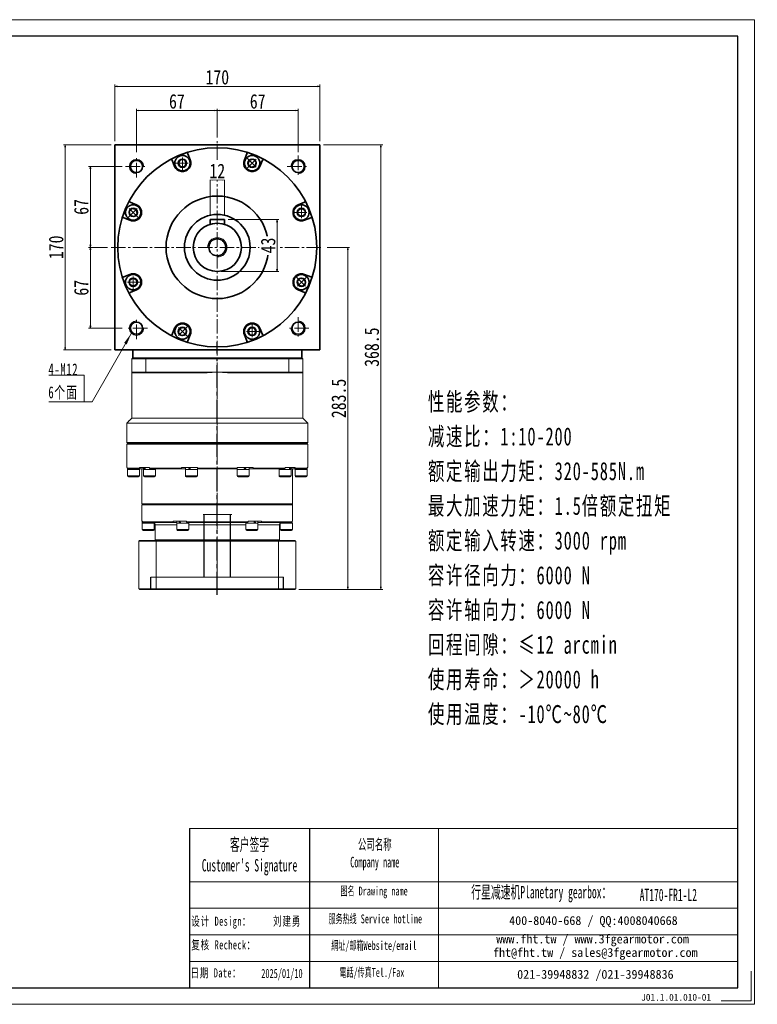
# Model space of a CAD drawing. Header units: millimetres. Extents: x 150 to 1312, y 25 to 841.
# Tile 5 of 5: x 701 to 1312, y 25 to 841. Entities that reach past the tile are written whole.
import ezdxf

# ---------------------------------------------------------------- set-up
doc = ezdxf.new("R2010")
doc.units = ezdxf.units.MM
doc.set_wipeout_variables(frame=1)
for name, pattern in [('CENTER2', [28.575, 19.05, -3.175, 3.175, -3.175]), ('DASHED', [0.75, 0.5, -0.25]), ('点画线', [18, 12, -2, 2, -2])]:
    doc.linetypes.add(name, pattern=pattern)
for name, color, linetype in [('3中心线层', 1, 'CENTER2'), ('6文字层', 3, 'Continuous'), ('7标注层', 4, 'Continuous')]:
    doc.layers.add(name, color=color, linetype=linetype)
for name, color, linetype, lineweight in [('EB0', 7, 'Continuous', 35), ('SLD-0', 7, 'Continuous', 18), ('中心线层', 1, '点画线', 18), ('图框_外框线', 7, 'Continuous', 18), ('尺寸线层', 3, 'Continuous', 18), ('粗实线层', 7, 'Continuous', 35)]:
    doc.layers.add(name, color=color, linetype=linetype, lineweight=lineweight)
doc.styles.add('SLDTEXTSTYLE4', font='SimSun.ttf', dxfattribs={"width": 0.566667})
doc.styles.get("Standard").update_dxf_attribs({"font": 'SimSun.ttf'})
doc.styles.add('宋体', font='SimSun.ttf', dxfattribs={"width": 0.8})
doc.styles.add('标准', font='SimSun.ttf', dxfattribs={"width": 0.667})
doc.styles.add('样式 1', font='SimSun.ttf')
doc.dimstyles.new('A水平标注$0', dxfattribs={"dimtxt": 3.5, "dimasz": 2, "dimexe": 1.5, "dimexo": 3, "dimgap": 1.1, "dimtad": 1, "dimtoh": 1, "dimdec": 4, "dimdsep": 46, "dimtxsty": '宋体', "dimblk": 'OPEN', "dimcen": 3, "dimclrd": 3, "dimclre": 3, "dimclrt": 6, "dimadec": 0, "dimazin": 0, "dimtm": 1e-09, "dimtfac": 1, "dimtdec": 4, "dimtix": 1, "dimtmove": 0, "dimatfit": 3, "dimldrblk": 'OPEN', "dimfxl": 0, "dimlwd": 13, "dimlwe": 13, "dimarcsym": 0})

# ---------------------------------------------------------------- blocks, each defined once
blk = doc.blocks.new('_Open')
at = {"color": 0, "linetype": 'ByBlock', "lineweight": -2}
for p, q in [((-1, 0.17), (0, 0)), ((-1, -0.17), (0, 0)), ((0, 0), (-1, 0))]:
    blk.add_line(p, q, dxfattribs=at)
blk = doc.blocks.new('*D22')
at = {"layer": 'Defpoints', "color": 0, "transparency": 16777216}
for p in [(949.64, 786.17), (779.64, 737.75), (949.64, 737.75)]:
    blk.add_point(p, dxfattribs=at)
at = {"layer": '尺寸线层', "color": 3, "lineweight": 13, "transparency": 16777216}
for p, q in [((779.64, 740.75), (779.64, 787.67)), ((781.64, 786.17), (947.64, 786.17)), ((949.64, 740.75), (949.64, 787.67))]:
    blk.add_line(p, q, dxfattribs=at)
at = {"layer": '尺寸线层', "color": 3, "lineweight": 13, "transparency": 16777216, "xscale": 2, "yscale": 2, "zscale": 2, "rotation": 180}
blk.add_blockref('_Open', (779.64, 786.17), dxfattribs=at)
at = {"layer": '尺寸线层', "color": 3, "lineweight": 13, "transparency": 16777216, "xscale": 2, "yscale": 2, "zscale": 2}
blk.add_blockref('_Open', (949.64, 786.17), dxfattribs=at)
at = {"layer": '尺寸线层', "color": 6, "transparency": 16777216, "insert": (864.64, 793.67), "char_height": 12, "attachment_point": 5, "style": '宋体'}
blk.add_mtext('170', dxfattribs=at)
blk = doc.blocks.new('*D23')
at = {"layer": 'Defpoints', "color": 0, "transparency": 16777216}
for p in [(864.64, 766.18), (864.64, 740.75), (797.64, 728.75)]:
    blk.add_point(p, dxfattribs=at)
at = {"layer": '尺寸线层', "color": 3, "lineweight": 13, "transparency": 16777216}
for p, q in [((797.64, 731.75), (797.64, 767.68)), ((864.64, 743.75), (864.64, 767.68)), ((799.64, 766.18), (862.64, 766.18))]:
    blk.add_line(p, q, dxfattribs=at)
at = {"layer": '尺寸线层', "color": 3, "lineweight": 13, "transparency": 16777216, "xscale": 2, "yscale": 2, "zscale": 2, "rotation": 180}
blk.add_blockref('_Open', (797.64, 766.18), dxfattribs=at)
at = {"layer": '尺寸线层', "color": 3, "lineweight": 13, "transparency": 16777216, "xscale": 2, "yscale": 2, "zscale": 2}
blk.add_blockref('_Open', (864.64, 766.18), dxfattribs=at)
at = {"layer": '尺寸线层', "color": 6, "transparency": 16777216, "insert": (831.14, 773.68), "char_height": 12, "attachment_point": 5, "style": '宋体'}
blk.add_mtext('67', dxfattribs=at)
blk = doc.blocks.new('*D24')
at = {"layer": 'Defpoints', "color": 0, "transparency": 16777216}
for p in [(931.64, 766.18), (864.64, 740.75), (931.64, 728.75)]:
    blk.add_point(p, dxfattribs=at)
at = {"layer": '尺寸线层', "color": 3, "lineweight": 13, "transparency": 16777216}
for p, q in [((864.64, 743.75), (864.64, 767.68)), ((931.64, 731.75), (931.64, 767.68)), ((866.64, 766.18), (929.64, 766.18))]:
    blk.add_line(p, q, dxfattribs=at)
at = {"layer": '尺寸线层', "color": 3, "lineweight": 13, "transparency": 16777216, "xscale": 2, "yscale": 2, "zscale": 2, "rotation": 180}
blk.add_blockref('_Open', (864.64, 766.18), dxfattribs=at)
at = {"layer": '尺寸线层', "color": 3, "lineweight": 13, "transparency": 16777216, "xscale": 2, "yscale": 2, "zscale": 2}
blk.add_blockref('_Open', (931.64, 766.18), dxfattribs=at)
at = {"layer": '尺寸线层', "color": 6, "transparency": 16777216, "insert": (898.14, 773.68), "char_height": 12, "attachment_point": 5, "style": '宋体'}
blk.add_mtext('67', dxfattribs=at)
blk = doc.blocks.new('*D25')
at = {"layer": 'Defpoints', "color": 0, "transparency": 16777216}
for p in [(788.64, 719.75), (759.4, 652.75), (776.64, 652.75)]:
    blk.add_point(p, dxfattribs=at)
at = {"layer": '尺寸线层', "color": 3, "lineweight": 13, "transparency": 16777216}
for p, q in [((785.64, 719.75), (757.9, 719.75)), ((759.4, 717.75), (759.4, 654.75)), ((773.64, 652.75), (757.9, 652.75))]:
    blk.add_line(p, q, dxfattribs=at)
at = {"layer": '尺寸线层', "color": 3, "lineweight": 13, "transparency": 16777216, "xscale": 2, "yscale": 2, "zscale": 2}
for p, rotation in [((759.4, 719.75), 90), ((759.4, 652.75), 270)]:
    blk.add_blockref('_Open', p, dxfattribs=dict(at, rotation=rotation))
at = {"layer": '尺寸线层', "color": 6, "transparency": 16777216, "insert": (751.9, 686.25), "char_height": 12, "attachment_point": 5, "rotation": 90, "style": '宋体'}
blk.add_mtext('67', dxfattribs=at)
blk = doc.blocks.new('*D26')
at = {"layer": 'Defpoints', "color": 0, "transparency": 16777216}
for p in [(776.64, 652.75), (759.4, 585.75), (788.64, 585.75)]:
    blk.add_point(p, dxfattribs=at)
at = {"layer": '尺寸线层', "color": 3, "lineweight": 13, "transparency": 16777216}
for p, q in [((773.64, 652.75), (757.9, 652.75)), ((759.4, 650.75), (759.4, 587.75)), ((785.64, 585.75), (757.9, 585.75))]:
    blk.add_line(p, q, dxfattribs=at)
at = {"layer": '尺寸线层', "color": 3, "lineweight": 13, "transparency": 16777216, "xscale": 2, "yscale": 2, "zscale": 2}
for p, rotation in [((759.4, 652.75), 90), ((759.4, 585.75), 270)]:
    blk.add_blockref('_Open', p, dxfattribs=dict(at, rotation=rotation))
at = {"layer": '尺寸线层', "color": 6, "transparency": 16777216, "insert": (751.9, 619.25), "char_height": 12, "attachment_point": 5, "rotation": 90, "style": '宋体'}
blk.add_mtext('67', dxfattribs=at)
blk = doc.blocks.new('*D27')
at = {"layer": 'Defpoints', "color": 0, "transparency": 16777216}
for p in [(779.64, 737.75), (738.53, 567.75), (779.64, 567.75)]:
    blk.add_point(p, dxfattribs=at)
at = {"layer": '尺寸线层', "color": 3, "lineweight": 13, "transparency": 16777216}
for p, q in [((776.64, 737.75), (737.03, 737.75)), ((738.53, 735.75), (738.53, 569.75)), ((776.64, 567.75), (737.03, 567.75))]:
    blk.add_line(p, q, dxfattribs=at)
at = {"layer": '尺寸线层', "color": 3, "lineweight": 13, "transparency": 16777216, "xscale": 2, "yscale": 2, "zscale": 2}
for p, rotation in [((738.53, 737.75), 90), ((738.53, 567.75), 270)]:
    blk.add_blockref('_Open', p, dxfattribs=dict(at, rotation=rotation))
at = {"layer": '尺寸线层', "color": 6, "transparency": 16777216, "insert": (731.03, 652.75), "char_height": 12, "attachment_point": 5, "rotation": 90, "style": '宋体'}
blk.add_mtext('170', dxfattribs=at)
blk = doc.blocks.new('*D28')
at = {"layer": 'Defpoints', "color": 0, "transparency": 16777216}
for p in [(870.64, 675.75), (864.64, 632.75), (914.19, 632.75)]:
    blk.add_point(p, dxfattribs=at)
at = {"layer": '尺寸线层', "color": 3, "lineweight": 13, "transparency": 16777216}
for p, q in [((873.64, 675.75), (915.69, 675.75)), ((914.19, 673.75), (914.19, 634.75)), ((867.64, 632.75), (915.69, 632.75))]:
    blk.add_line(p, q, dxfattribs=at)
at = {"layer": '尺寸线层', "color": 3, "lineweight": 13, "transparency": 16777216, "xscale": 2, "yscale": 2, "zscale": 2}
for p, rotation in [((914.19, 675.75), 90), ((914.19, 632.75), 270)]:
    blk.add_blockref('_Open', p, dxfattribs=dict(at, rotation=rotation))
at = {"layer": '尺寸线层', "color": 6, "transparency": 16777216, "insert": (906.83, 654.25), "char_height": 12, "attachment_point": 5, "rotation": 90, "style": '宋体', "bg_fill": 3, "box_fill_scale": 1.1, "bg_fill_color": 257, "bg_fill_transparency": 0}
blk.add_mtext('43', dxfattribs=at)
blk = doc.blocks.new('*D29')
at = {"layer": 'Defpoints', "color": 0, "transparency": 16777216}
for p in [(858.64, 675.75), (870.64, 675.75)]:
    blk.add_point(p, dxfattribs=at)
at = {"layer": '尺寸线层', "color": 3, "lineweight": 13, "transparency": 16777216}
for p, q in [((858.64, 678.75), (858.64, 710.23)), ((870.64, 678.75), (870.64, 710.23)), ((868.64, 708.73), (860.64, 708.73))]:
    blk.add_line(p, q, dxfattribs=at)
at = {"layer": '尺寸线层', "color": 3, "lineweight": 13, "transparency": 16777216, "xscale": 2, "yscale": 2, "zscale": 2, "rotation": 180}
blk.add_blockref('_Open', (858.64, 708.73), dxfattribs=at)
at = {"layer": '尺寸线层', "color": 3, "lineweight": 13, "transparency": 16777216, "xscale": 2, "yscale": 2, "zscale": 2}
blk.add_blockref('_Open', (870.64, 708.73), dxfattribs=at)
at = {"layer": '尺寸线层', "color": 6, "transparency": 16777216, "insert": (864.64, 716.07), "char_height": 12, "attachment_point": 5, "style": '宋体', "bg_fill": 3, "box_fill_scale": 1.1, "bg_fill_color": 257, "bg_fill_transparency": 0}
blk.add_mtext('12', dxfattribs=at)
at = {"layer": 'Defpoints', "color": 0, "transparency": 16777216}
blk.add_point((858.64, 708.73), dxfattribs=at)
blk = doc.blocks.new('*X6')
at = {"layer": '中心线层', "linetype": '点画线', "lineweight": 18}
for p, q in [((-7.37, 0), (7.37, 0)), ((0, -7.37), (0, 7.37))]:
    blk.add_line(p, q, dxfattribs=at)
at = {"layer": '粗实线层'}
for p, q in [((-3.46, 0), (-1.73, 3)), ((-3.46, 0), (-1.73, -3)), ((-1.73, 3), (1.73, 3)), ((3.46, 0), (1.73, 3)), ((3.46, 0), (1.73, 3)), ((3.46, 0), (1.73, -3)), ((-1.73, -3), (1.73, -3))]:
    blk.add_line(p, q, dxfattribs=at)
blk.add_circle((0, 0), 3.46, dxfattribs=at)
for start, end in [(0, 180), (180, 360)]:
    blk.add_arc((0, 0), 6.37, start, end, dxfattribs=at)
blk = doc.blocks.new('*X7')
at = {"layer": '尺寸线层', "linetype": 'Continuous'}
blk.add_hatch(color=0, dxfattribs=at).paths.add_polyline_path([(39.19, 56.94), (35.35, 47.73), (33.2, 48.96)], flags=0)
at = {"layer": '尺寸线层', "color": 0, "linetype": 'Continuous'}
blk.add_line((39.19, 56.94), (6.6, 0), dxfattribs=at)
at = {"layer": '尺寸线层', "color": 0}
for p, q in [((0, 22.12), (-29.39, 22.12)), ((0, 0), (0, 22.12)), ((0, 0), (-29.39, 0)), ((6.6, 0), (0, 0))]:
    blk.add_line(p, q, dxfattribs=at)
at = {"layer": '尺寸线层', "color": 0, "insert": (-4.95, 1.98), "char_height": 9.9, "width": 48.8791, "attachment_point": 9, "line_spacing_factor": 1.15057, "style": '标准'}
blk.add_mtext('\\T1.1;4-M12\\P6个面', dxfattribs=at)
blk = doc.blocks.new('*D30')
at = {"layer": 'Defpoints', "color": 0, "transparency": 16777216}
for p in [(949.64, 737.75), (1000.28, 737.75), (929.14, 369.25)]:
    blk.add_point(p, dxfattribs=at)
at = {"layer": '尺寸线层', "color": 3, "lineweight": 13, "transparency": 16777216}
for p, q in [((952.64, 737.75), (1001.78, 737.75)), ((1000.28, 371.25), (1000.28, 735.75)), ((932.14, 369.25), (1001.78, 369.25))]:
    blk.add_line(p, q, dxfattribs=at)
at = {"layer": '尺寸线层', "color": 3, "lineweight": 13, "transparency": 16777216, "xscale": 2, "yscale": 2, "zscale": 2}
for p, rotation in [((1000.28, 737.75), 90), ((1000.28, 369.25), 270)]:
    blk.add_blockref('_Open', p, dxfattribs=dict(at, rotation=rotation))
at = {"layer": '尺寸线层', "color": 6, "transparency": 16777216, "insert": (992.78, 570), "char_height": 12, "attachment_point": 5, "rotation": 90, "style": '宋体'}
blk.add_mtext('368.5', dxfattribs=at)
blk = doc.blocks.new('*D31')
at = {"layer": 'Defpoints', "color": 0, "transparency": 16777216}
for p in [(952.64, 652.75), (929.14, 369.25), (972.9, 369.25)]:
    blk.add_point(p, dxfattribs=at)
at = {"layer": '尺寸线层', "color": 3, "lineweight": 13, "transparency": 16777216}
for p, q in [((955.64, 652.75), (974.4, 652.75)), ((972.9, 650.75), (972.9, 371.25)), ((932.14, 369.25), (974.4, 369.25))]:
    blk.add_line(p, q, dxfattribs=at)
at = {"layer": '尺寸线层', "color": 3, "lineweight": 13, "transparency": 16777216, "xscale": 2, "yscale": 2, "zscale": 2}
for p, rotation in [((972.9, 652.75), 90), ((972.9, 369.25), 270)]:
    blk.add_blockref('_Open', p, dxfattribs=dict(at, rotation=rotation))
at = {"layer": '尺寸线层', "color": 6, "transparency": 16777216, "insert": (965.4, 527.5), "char_height": 12, "attachment_point": 5, "rotation": 90, "style": '宋体'}
blk.add_mtext('283.5', dxfattribs=at)

msp = doc.modelspace()

# ---------------------------------------------------------------- linework, layer by layer
at = {"color": 7, "linetype": 'Continuous', "lineweight": 15}
for p, q in [((805.34914, 560.2505), (793.63869, 560.2505)), ((793.63869, 549.2505), (793.63869, 560.2505)), ((794.13869, 560.7505), (805.53073, 560.7505)), ((923.92823, 560.2505), (805.34914, 560.2505)), ((805.34914, 560.2505), (805.34914, 549.2505)), ((805.53073, 560.7505), (923.74664, 560.7505)), ((923.74664, 560.7505), (935.13869, 560.7505)), ((935.63869, 560.2505), (923.92823, 560.2505)), ((923.92823, 549.2505), (923.92823, 560.2505)), ((935.63869, 560.2505), (935.63869, 549.2505)), ((793.63869, 549.2505), (805.34914, 549.2505)), ((805.53073, 548.7505), (794.13869, 548.7505)), ((805.34914, 549.2505), (864.63869, 549.2505)), ((856.22738, 548.7505), (805.53073, 548.7505)), ((864.63869, 549.2505), (923.92823, 549.2505)), ((923.74664, 548.7505), (873.04999, 548.7505)), ((935.13869, 548.7505), (923.74664, 548.7505)), ((923.92823, 549.2505), (935.63869, 549.2505)), ((789.63869, 507.0505), (939.63869, 507.0505)), ((793.63869, 511.0505), (935.63869, 511.0505)), ((789.63869, 490.8505), (939.63869, 490.8505)), ((790.13869, 490.0505), (864.63869, 490.0505)), ((864.63869, 490.0505), (939.13869, 490.0505)), ((864.63869, 489.5505), (789.63869, 489.5505)), ((939.63869, 489.5505), (864.63869, 489.5505)), ((789.97342, 470.2505), (789.63869, 470.2505)), ((789.97342, 470.2505), (789.97342, 469.7505)), ((789.97342, 469.7505), (800.07285, 469.7505)), ((790.13869, 468.6505), (800.13869, 468.6505)), ((800.54629, 469.2505), (790.46327, 469.2505)), ((808.39359, 470.2505), (800.07285, 470.2505)), ((800.07285, 469.7505), (800.07285, 470.2505)), ((800.54629, 469.2505), (803.472, 469.2505)), ((803.412, 468.6505), (813.412, 468.6505)), ((808.39359, 470.2505), (808.39359, 469.7505)), ((808.39359, 469.7505), (834.83423, 469.7505)), ((835.11043, 469.2505), (808.71274, 469.2505)), ((848.29747, 470.2505), (834.83423, 470.2505)), ((834.83423, 469.7505), (834.83423, 470.2505)), ((835.11043, 469.2505), (838.222, 469.2505)), ((838.162, 468.6505), (848.162, 468.6505)), ((848.102, 469.2505), (848.41752, 469.2505)), ((848.29747, 470.2505), (848.29747, 469.7505)), ((848.29747, 469.7505), (880.9799, 469.7505)), ((880.95336, 469.2505), (848.32401, 469.2505)), ((880.95074, 469.2505), (881.17537, 469.2505)), ((894.44314, 470.2505), (880.9799, 470.2505)), ((880.9799, 469.7505), (880.9799, 470.2505)), ((881.11537, 468.6505), (881.36008, 468.6505)), ((881.36008, 468.6505), (891.11537, 468.6505)), ((891.05537, 469.2505), (894.16694, 469.2505)), ((920.56463, 469.2505), (894.16694, 469.2505)), ((894.44314, 470.2505), (894.44314, 469.7505)), ((894.44314, 469.7505), (920.88378, 469.7505)), ((915.86537, 468.6505), (917.92644, 468.6505)), ((917.92644, 468.6505), (925.86537, 468.6505)), ((929.20452, 470.2505), (920.88378, 470.2505)), ((920.88378, 469.7505), (920.88378, 470.2505)), ((925.80537, 469.2505), (928.73108, 469.2505)), ((938.8141, 469.2505), (928.73108, 469.2505)), ((929.13869, 468.6505), (934.13869, 468.6505)), ((929.20452, 470.2505), (929.20452, 469.7505)), ((929.20452, 469.7505), (939.30395, 469.7505)), ((934.13869, 468.6505), (939.13869, 468.6505)), ((939.63869, 470.2505), (939.30395, 470.2505)), ((939.30395, 469.7505), (939.30395, 470.2505)), ((790.13869, 463.4005), (800.13869, 463.4005)), ((799.38869, 462.6505), (790.88869, 462.6505)), ((803.412, 463.4005), (813.412, 463.4005)), ((812.662, 462.6505), (804.162, 462.6505)), ((838.162, 463.4005), (848.162, 463.4005)), ((847.412, 462.6505), (838.912, 462.6505)), ((881.11537, 463.4005), (881.36008, 463.4005)), ((881.36008, 463.4005), (891.11537, 463.4005)), ((882.07338, 462.6505), (881.86537, 462.6505)), ((890.36537, 462.6505), (882.07338, 462.6505)), ((915.86537, 463.4005), (917.92644, 463.4005)), ((918.36728, 462.6505), (916.61537, 462.6505)), ((917.92644, 463.4005), (925.86537, 463.4005)), ((925.11537, 462.6505), (918.36728, 462.6505)), ((929.13869, 463.4005), (934.13869, 463.4005)), ((934.13869, 462.6505), (929.88869, 462.6505)), ((934.13869, 463.4005), (939.13869, 463.4005)), ((938.38869, 462.6505), (934.13869, 462.6505)), ((802.13869, 440.2505), (927.13869, 440.2505)), ((864.63869, 439.2505), (802.13869, 439.2505)), ((802.63869, 439.7505), (864.63869, 439.7505)), ((926.63869, 439.7505), (802.63869, 439.7505)), ((864.63869, 439.7505), (926.63869, 439.7505)), ((927.13869, 439.2505), (864.63869, 439.2505)), ((802.47257, 425.7505), (802.13869, 425.7505)), ((802.47257, 425.7505), (802.47257, 425.2505)), ((802.47257, 425.2505), (827.9683, 425.2505)), ((828.29052, 424.7505), (802.96623, 424.7505)), ((839.14296, 425.7505), (827.9683, 425.7505)), ((827.9683, 425.2505), (827.9683, 425.7505)), ((831.07369, 424.7505), (828.29052, 424.7505)), ((839.14296, 425.7505), (839.14296, 425.2505)), ((839.14296, 425.2505), (890.13442, 425.2505)), ((889.96297, 424.7505), (839.3144, 424.7505)), ((841.51369, 424.7505), (841.32544, 424.7505)), ((887.95193, 424.7505), (887.76369, 424.7505)), ((901.30907, 425.7505), (890.13442, 425.7505)), ((890.13442, 425.2505), (890.13442, 425.7505)), ((900.98686, 424.7505), (898.20369, 424.7505)), ((926.31114, 424.7505), (900.98686, 424.7505)), ((901.30907, 425.7505), (901.30907, 425.2505)), ((901.30907, 425.2505), (926.8048, 425.2505)), ((927.13869, 425.7505), (926.8048, 425.7505)), ((926.8048, 425.2505), (926.8048, 425.7505)), ((802.38869, 424.1505), (812.38869, 424.1505)), ((802.38869, 418.9005), (812.38869, 418.9005)), ((811.63869, 418.1505), (803.13869, 418.1505)), ((831.01369, 422.7505), (813.13869, 422.7505)), ((831.01369, 424.1505), (841.01369, 424.1505)), ((831.01369, 418.9005), (841.01369, 418.9005)), ((840.26369, 418.1505), (831.76369, 418.1505)), ((888.26369, 422.7505), (841.01369, 422.7505)), ((888.26369, 424.1505), (888.93356, 424.1505)), ((888.26369, 418.9005), (888.93356, 418.9005)), ((888.93356, 424.1505), (898.26369, 424.1505)), ((888.93356, 418.9005), (898.26369, 418.9005)), ((889.58308, 418.1505), (889.01369, 418.1505)), ((897.51369, 418.1505), (889.58308, 418.1505)), ((916.13869, 422.7505), (898.26369, 422.7505)), ((916.88869, 424.1505), (921.88869, 424.1505)), ((916.88869, 418.9005), (921.88869, 418.9005)), ((921.88869, 418.1505), (917.63869, 418.1505)), ((921.88869, 424.1505), (926.88869, 424.1505)), ((921.88869, 418.9005), (926.88869, 418.9005)), ((926.13869, 418.1505), (921.88869, 418.1505)), ((799.63869, 369.7505), (799.63869, 409.2505)), ((813.83268, 409.2505), (799.63869, 409.2505)), ((800.13869, 409.7505), (814.0052, 409.7505)), ((813.13869, 410.2505), (916.13869, 410.2505)), ((813.83268, 409.2505), (813.83268, 369.7505)), ((915.44469, 409.2505), (813.83268, 409.2505)), ((814.0052, 409.7505), (915.27217, 409.7505)), ((915.27217, 409.7505), (929.13869, 409.7505)), ((929.63869, 409.2505), (915.44469, 409.2505)), ((915.44469, 369.7505), (915.44469, 409.2505)), ((929.63869, 409.2505), (929.63869, 369.7505)), ((799.63869, 369.7505), (813.83268, 369.7505)), ((814.0052, 369.2505), (800.13869, 369.2505)), ((813.83268, 369.7505), (915.44469, 369.7505)), ((915.27217, 369.2505), (814.0052, 369.2505)), ((929.13869, 369.2505), (915.27217, 369.2505)), ((915.44469, 369.7505), (929.63869, 369.7505))]:
    msp.add_line(p, q, dxfattribs=at)
at = {"color": 6, "linetype": 'DASHED', "lineweight": 15}
for p, q in [((876.63869, 431.2505), (852.63869, 431.2505)), ((919.63869, 379.2505), (809.63869, 379.2505))]:
    msp.add_line(p, q, dxfattribs=at)
msp.add_line((940.97481, 170.92885), (940.97481, 39.00057))
at = {"color": 7, "linetype": 'Continuous', "lineweight": 15}
for centre, radius, start, end in [((864.63869, 478.2505), 71, 90, 96.80375483), ((864.63869, 478.2505), 71, 83.19624517, 90), ((790.88869, 463.4005), 0.75, 180, 270), ((799.38869, 463.4005), 0.75, 270, 0), ((804.162, 463.4005), 0.75, 180, 270), ((812.662, 463.4005), 0.75, 270, 0), ((838.912, 463.4005), 0.75, 180, 270), ((847.412, 463.4005), 0.75, 270, 0), ((881.86537, 463.4005), 0.75, 180, 270), ((890.36537, 463.4005), 0.75, 270, 0), ((916.61537, 463.4005), 0.75, 180, 270), ((925.11537, 463.4005), 0.75, 270, 0), ((929.88869, 463.4005), 0.75, 180, 270), ((938.38869, 463.4005), 0.75, 270, 0), ((803.13869, 418.9005), 0.75, 180, 270), ((811.63869, 418.9005), 0.75, 270, 0), ((811.13869, 422.7505), 2, 0, 30.18491884), ((831.76369, 418.9005), 0.75, 180, 270), ((840.26369, 418.9005), 0.75, 270, 0), ((889.01369, 418.9005), 0.75, 180, 270), ((897.51369, 418.9005), 0.75, 270, 0), ((918.13869, 422.7505), 2, 149.83187307, 180), ((917.63869, 418.9005), 0.75, 180, 270), ((926.13869, 418.9005), 0.75, 270, 0)]:
    msp.add_arc(centre, radius, start, end, dxfattribs=at)
for centre, major_axis, ratio, start_param, end_param in [((795.13869, 468.6505), (0, 8.55633), 0.577350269, 1.473893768, 1.570796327), ((795.13869, 470.2505), (0, 8.55633), 0.577350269, 1.661661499, 1.758899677), ((808.412, 468.6505), (-3.53747, 8.43319), 0.408881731, 1.212832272, 1.400935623), ((808.412, 470.2505), (-3.53747, 8.43319), 0.408881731, 1.400935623, 1.589038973), ((843.162, 468.6505), (-4.80121, 8.53127), 0.13629391, 1.306139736, 1.494243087), ((843.162, 468.6505), (-3.24616, 5.76811), 0.13629391, 1.214014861, 1.494243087), ((843.162, 470.2505), (-4.80121, 8.53127), 0.13629391, 1.494243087, 1.682346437), ((886.11537, 468.6505), (-4.80121, 8.53127), 0.13629391, 4.63583574, 4.823939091), ((886.11537, 470.2505), (-3.24616, 5.76811), 0.13629391, 4.355607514, 4.63583574), ((886.11537, 470.2505), (-4.80121, 8.53127), 0.13629391, 4.44773239, 4.63583574), ((920.86537, 468.6505), (-3.53747, 8.43319), 0.408881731, 4.542528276, 4.730631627), ((920.86537, 470.2505), (-3.53747, 8.43319), 0.408881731, 4.354424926, 4.542528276), ((934.13869, 468.6505), (0, 8.55633), 0.577350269, 4.71238898, 4.809291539), ((807.38869, 425.7505), (0, 8.55633), 0.577350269, 1.570796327, 1.758899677), ((807.38869, 424.1505), (0, 8.55633), 0.577350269, 1.477161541, 1.570796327), ((836.01369, 424.1505), (-4.54557, 8.49348), 0.227735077, 1.261411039, 1.44951439), ((836.01369, 425.7505), (-4.54557, 8.49348), 0.227735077, 1.44951439, 1.63761774), ((836.01369, 424.1505), (-3.07332, 5.74255), 0.227735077, 1.310782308, 1.44951439), ((893.26369, 424.1505), (-4.54557, 8.49348), 0.227735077, 4.591107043, 4.779210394), ((893.26369, 425.7505), (-3.07332, 5.74255), 0.227735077, 4.452374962, 4.591107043), ((893.26369, 425.7505), (-4.54557, 8.49348), 0.227735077, 4.403003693, 4.591107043), ((921.88869, 424.1505), (0, 8.55633), 0.577350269, 4.71238898, 4.837645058), ((921.88869, 425.7505), (0, 8.55633), 0.577350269, 4.618754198, 4.71238898)]:
    msp.add_ellipse(centre, major_axis=major_axis, ratio=ratio, start_param=start_param, end_param=end_param, dxfattribs=at)
for points in [[(793.63869, 560.2505), (794.13869, 560.7505)], [(805.53073, 560.7505), (805.34914, 560.2505)], [(923.74664, 560.7505), (923.92823, 560.2505)], [(935.13869, 560.7505), (935.63869, 560.2505)], [(793.63869, 549.2505), (793.63869, 511.0505)], [(794.13869, 548.7505), (793.63869, 549.2505)], [(805.53073, 548.7505), (805.34914, 549.2505)], [(923.74664, 548.7505), (923.92823, 549.2505)], [(935.13869, 548.7505), (935.63869, 549.2505)], [(935.63869, 511.0505), (935.63869, 549.2505)], [(793.63869, 511.0505), (789.63869, 507.0505)], [(789.63869, 507.0505), (789.63869, 490.8505)], [(939.63869, 507.0505), (935.63869, 511.0505)], [(939.63869, 490.8505), (939.63869, 507.0505)], [(789.63869, 490.8505), (790.43869, 490.0505)], [(790.13869, 490.0505), (789.63869, 489.5505)], [(938.83869, 490.0505), (939.63869, 490.8505)], [(939.63869, 489.5505), (939.13869, 490.0505)], [(789.63869, 489.5505), (789.63869, 470.2505)], [(939.63869, 470.2505), (939.63869, 489.5505)], [(790.46327, 469.2505), (789.97342, 469.7505)], [(790.13869, 468.6505), (790.13869, 463.4005)], [(800.07285, 469.7505), (800.54629, 469.2505)], [(800.07869, 468.6505), (800.07869, 469.2505)], [(800.13869, 463.4005), (800.13869, 468.6505)], [(802.13869, 469.2505), (802.13869, 440.2505)], [(803.412, 468.6505), (803.412, 463.4005)], [(803.472, 470.2505), (803.472, 468.6505)], [(808.71274, 469.2505), (808.39359, 469.7505)], [(813.352, 468.6505), (813.352, 469.2505)], [(813.412, 463.4005), (813.412, 468.6505)], [(834.83423, 469.7505), (835.11043, 469.2505)], [(838.162, 468.6505), (838.162, 463.4005)], [(838.222, 470.2505), (838.222, 468.6505)], [(848.102, 468.6505), (848.102, 470.2505)], [(848.162, 463.4005), (848.162, 468.6505)], [(848.32401, 469.2505), (848.29747, 469.7505)], [(880.9799, 469.7505), (880.95336, 469.2505)], [(881.11537, 468.6505), (881.11537, 463.4005)], [(881.17537, 470.2505), (881.17537, 468.6505)], [(891.05537, 468.6505), (891.05537, 470.2505)], [(891.11537, 463.4005), (891.11537, 468.6505)], [(894.16694, 469.2505), (894.44314, 469.7505)], [(915.86537, 468.6505), (915.86537, 463.4005)], [(915.92537, 469.2505), (915.92537, 468.6505)], [(920.88378, 469.7505), (920.56463, 469.2505)], [(925.80537, 468.6505), (925.80537, 470.2505)], [(925.86537, 463.4005), (925.86537, 468.6505)], [(927.13869, 440.2505), (927.13869, 469.2505)], [(928.73108, 469.2505), (929.20452, 469.7505)], [(929.13869, 468.6505), (929.13869, 463.4005)], [(929.19869, 469.2505), (929.19869, 468.6505)], [(939.30395, 469.7505), (938.8141, 469.2505)], [(939.13869, 463.4005), (939.13869, 468.6505)], [(802.13869, 440.2505), (802.63869, 439.7505)], [(802.63869, 439.7505), (802.13869, 439.2505)], [(802.13869, 439.2505), (802.13869, 425.7505)], [(926.63869, 439.7505), (927.13869, 440.2505)], [(927.13869, 439.2505), (926.63869, 439.7505)], [(927.13869, 425.7505), (927.13869, 439.2505)], [(802.96623, 424.7505), (802.47257, 425.2505)], [(827.9683, 425.2505), (828.29052, 424.7505)], [(831.07369, 425.7505), (831.07369, 424.1505)], [(839.3144, 424.7505), (839.14296, 425.2505)], [(840.95369, 424.1505), (840.95369, 424.7505)], [(888.32369, 424.7505), (888.32369, 424.1505)], [(890.13442, 425.2505), (889.96297, 424.7505)], [(898.20369, 424.1505), (898.20369, 425.7505)], [(900.98686, 424.7505), (901.30907, 425.2505)], [(926.8048, 425.2505), (926.31114, 424.7505)], [(802.38869, 424.1505), (802.38869, 418.9005)], [(812.32869, 424.1505), (812.32869, 424.3429)], [(812.38869, 418.9005), (812.38869, 424.1505)], [(813.13869, 422.7505), (813.13869, 410.2505)], [(831.01369, 424.1505), (831.01369, 418.9005)], [(841.01369, 418.9005), (841.01369, 424.1505)], [(888.26369, 424.1505), (888.26369, 418.9005)], [(898.26369, 418.9005), (898.26369, 424.1505)], [(916.13869, 410.2505), (916.13869, 422.7505)], [(916.88869, 424.1505), (916.88869, 418.9005)], [(916.94869, 424.37556), (916.94869, 424.1505)], [(926.88869, 418.9005), (926.88869, 424.1505)], [(800.13869, 409.7505), (799.63869, 409.2505)], [(813.13869, 410.2505), (813.63869, 409.7505)], [(813.83268, 409.2505), (814.0052, 409.7505)], [(915.27217, 409.7505), (915.44469, 409.2505)], [(915.63869, 409.7505), (916.13869, 410.2505)], [(929.63869, 409.2505), (929.13869, 409.7505)], [(799.63869, 369.7505), (800.13869, 369.2505)], [(814.0052, 369.2505), (813.83268, 369.7505)], [(915.44469, 369.7505), (915.27217, 369.2505)], [(929.13869, 369.2505), (929.63869, 369.7505)]]:
    msp.add_open_spline(points, degree=1, dxfattribs=at)
for points, knots in [([(811.28006, 424.7505), (811.46411, 424.73152), (812.00838, 424.67537), (812.49792, 424.28667), (812.78119, 423.92727), (812.89767, 423.70248), (812.87443, 423.74611), (812.86845, 423.75733)], [0, 0, 0, 0, 0.371254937, 1.097915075, 1.483628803, 1.880459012, 2.017902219, 2.017902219, 2.017902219, 2.017902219]), ([(841.32544, 424.7505), (841.23945, 424.73875), (841.15029, 424.72657), (840.96043, 424.61766), (840.95369, 424.61379)], [0, 0, 0, 0, 0.3845346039, 0.3986983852, 0.3986983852, 0.3986983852, 0.3986983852]), ([(888.32369, 424.60877), (888.28764, 424.62971), (888.10466, 424.73604), (888.01995, 424.74406), (887.95193, 424.7505)], [0, 0, 0, 0, 0.0791132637, 0.4016294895, 0.4016294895, 0.4016294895, 0.4016294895]), ([(916.40892, 423.75733), (916.41161, 423.76515), (916.4204, 423.79068), (916.79154, 424.35036), (917.3988, 424.7037), (917.86366, 424.74005), (917.99731, 424.7505)], [0, 0, 0, 0, 0.326549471, 1.065534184, 1.708406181, 1.967821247, 1.967821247, 1.967821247, 1.967821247])]:
    msp.add_open_spline(points, degree=3, knots=knots, dxfattribs=at)
at = {"layer": '3中心线层'}
msp.add_line((864.63869, 364.70169), (864.63869, 574.17433), dxfattribs=at)
at = {"layer": '3中心线层', "color": 6, "linetype": 'DASHED'}
for p, q in [((853.63869, 379.2505), (853.63869, 431.2505)), ((875.63869, 379.2505), (875.63869, 431.2505)), ((809.63869, 369.2505), (809.63869, 379.2505)), ((919.63869, 369.2505), (919.63869, 379.2505))]:
    msp.add_line(p, q, dxfattribs=at)
at = {"layer": '7标注层', "color": 0}
msp.add_line((841.45553, 170.92885), (841.45553, 39.02313), dxfattribs=at)
at = {"layer": 'EB0', "linetype": 'Continuous', "lineweight": 35}
msp.add_line((794.63869, 560.7505), (934.63869, 560.7505), dxfattribs=at)
at = {"layer": '中心线层'}
for p, q in [((864.63869, 365.19026), (864.63869, 740.7505)), ((797.63869, 710.7505), (797.63869, 728.7505)), ((931.63869, 728.7505), (931.63869, 710.7505)), ((788.63869, 719.7505), (806.63869, 719.7505)), ((922.63869, 719.7505), (940.63869, 719.7505)), ((776.63869, 652.7505), (952.63869, 652.7505)), ((797.63869, 576.7505), (797.63869, 594.7505)), ((931.63869, 594.7505), (931.63869, 576.7505)), ((806.63869, 585.7505), (788.63869, 585.7505)), ((940.63869, 585.7505), (922.63869, 585.7505))]:
    msp.add_line(p, q, dxfattribs=at)
at = {"layer": '图框_外框线'}
for p, q in [((841.45553, 170.92885), (940.97481, 170.92885)), ((940.97481, 170.92885), (940.97481, 39.02313)), ((940.97481, 170.92885), (1296.28723, 170.92885)), ((1048.20013, 170.92885), (1048.20013, 39.02313)), ((841.45553, 126.91181), (940.97481, 126.91181)), ((940.97481, 126.91181), (1296.28723, 126.91181)), ((841.45553, 104.90329), (1296.28723, 104.90329)), ((841.45553, 82.89477), (1296.28723, 82.89477)), ((841.45553, 60.88625), (1296.28723, 60.88625))]:
    msp.add_line(p, q, dxfattribs=at)
at = {"layer": '图框_外框线', "color": 3}
msp.add_lwpolyline([(155.85656, 25.283), (1310.02735, 25.283), (1310.02735, 841.44663), (155.85656, 841.44663)], close=True, dxfattribs=at)
at = {"layer": '图框_外框线', "color": 3, "lineweight": 25}
msp.add_lwpolyline([(224.5572, 39.02313), (1296.28723, 39.02313), (1296.28723, 827.70651), (224.5572, 827.70651)], close=True, dxfattribs=at)
at = {"layer": '图框_外框线', "color": 3}
msp.add_lwpolyline([(1307.27933, 52.76326), (1307.27933, 28.03103), (1282.5471, 28.03103)], dxfattribs=at)
at = {"layer": '粗实线层'}
for p, q in [((779.63869, 567.7505), (779.63869, 737.7505)), ((779.63869, 737.7505), (949.63869, 737.7505)), ((949.63869, 567.7505), (949.63869, 737.7505)), ((870.63869, 675.7505), (858.63869, 675.7505)), ((858.63869, 675.7505), (858.63869, 671.82929)), ((870.63869, 671.82929), (870.63869, 675.7505)), ((794.63869, 560.7505), (794.63869, 567.7505)), ((934.63869, 560.7505), (934.63869, 567.7505))]:
    msp.add_line(p, q, dxfattribs=at)
msp.add_lwpolyline([(949.63869, 567.7505), (779.63869, 567.7505)], dxfattribs=at)
for centre, radius in [((864.63869, 652.7505), 82.5), ((797.63869, 719.7505), 5.1), ((931.63869, 719.7505), 5.1), ((864.63869, 652.7505), 42.5), ((864.63869, 652.7505), 27.25), ((864.63869, 652.7505), 20), ((864.63869, 652.7505), 7), ((797.63869, 585.7505), 5.1), ((931.63869, 585.7505), 5.1)]:
    msp.add_circle(centre, radius, dxfattribs=at)
at = {"layer": '粗实线层', "lineweight": 18}
for centre, radius, start, end in [((797.63869, 719.7505), 6, 0, 270), ((931.63869, 719.7505), 6, 270, 180), ((864.63869, 652.7505), 8, 270, 180), ((797.63869, 585.7505), 6, 90, 0), ((931.63869, 585.7505), 6, 180, 90)]:
    msp.add_arc(centre, radius, start, end, dxfattribs=at)

# ---------------------------------------------------------------- block references
at = {"layer": '尺寸线层'}
msp.add_blockref('*X7', (754.20594, 524.5682), dxfattribs=at)

# ---------------------------------------------------------------- texts
at = {"layer": '6文字层', "insert": (1216.15778, 33.92228), "char_height": 5.6774417, "width": 40.9763897, "attachment_point": 1, "style": '样式 1'}
msp.add_mtext('J01.1.01.010-01', dxfattribs=at)
at = {"layer": 'SLD-0', "color": 1, "attachment_point": 2}
for s, insert, char_height, width, style in [("{\\fSimSun|b1|i0|c134|p2;客户签字\\PCustomer's Signature}", (891.38671, 162.78553), 10.2706433, 127.7678617, 'SLDTEXTSTYLE4'), ('{\\fSimSun|b1|i0|c134|p2;公司名称\\PCompany name}', (995.26753, 162.24031), 8.8034086, 113.9766539, 'SLDTEXTSTYLE4'), ('{\\fSimSun|b1|i0|c134|p2;图名 Drawing name}', (994.66578, 122.85485), 7.3361738, 93.8200109, 'SLDTEXTSTYLE4'), ('{\\fSimSun|b1|i0|c134|p2;  \\H1.1667x;行星减速机Planetary gearbox\\fSimSun|b0|i0|c134|p2;：}', (1129.91273, 123.42075), 8.8034086, 138.4568411, 'SLDTEXTSTYLE4'), ('\\pt51.35322;AT170-FR1-L2', (1238.67508, 121.0834), 10.2706433, 74.7444007, 'SLDTEXTSTYLE4'), ('{\\fNSimSun|b0|i0|c134|p49;\\T1.1;设计 \\fNSimSun|b0|i0|c0|p49;Design\\fNSimSun|b0|i0|c134|p49;：}', (867.92257, 97.97485), 7.5699223, 126.0714241, '标准'), ('{\\fSimSun|b0|i0|c134|p2;\\T1.1;刘建勇}', (922.5595, 98.03562), 7.5699223, 30.2529209, '标准'), ('{\\fSimSun|b1|i0|c134|p2;服务热线 Service hotline}', (995.70609, 99.7864), 7.3361738, 104.5245052, 'SLDTEXTSTYLE4'), ('{\\fNSimSun|b0|i0|c134|p49;\\T1.1;复核 \\fNSimSun|b0|i0|c0|p49;Recheck\\fNSimSun|b0|i0|c134|p49;：}', (869.84764, 78.3772), 7.5699223, 120.1943425, '标准'), ('{\\fSimSun|b1|i0|c134|p2;網址/邮箱Website/email}', (994.56378, 77.68366), 7.3361738, 108.8001717, 'SLDTEXTSTYLE4'), ('{\\fNSimSun|b0|i0|c134|p49;\\T1.1;日期 Date：}', (863.47302, 55.14742), 7.5699223, 127.5158319, '标准'), ('2025/01/10', (918.25031, 54.63979), 7.569922, 30.2529209, '标准'), ('{\\fSimSun|b1|i0|c134|p2;電話/传真Tel./Fax}', (992.92015, 55.40859), 7.3361738, 110.1087188, 'SLDTEXTSTYLE4')]:
    msp.add_mtext(s, dxfattribs=dict(at, insert=insert, char_height=char_height, width=width, style=style))
at = {"layer": 'SLD-0', "color": 1, "char_height": 7.3361738, "attachment_point": 2}
for s, insert, width in [('{\\fSimSun|b1|i0|c134|p2;400-8040-668 / QQ:4008040668}', (1176.54556, 98.38463), 213.5957023), ('{\\fSimSun|b1|i0|c134|p2;www.fht.tw / www.3fgearmotor.com }', (1175.86912, 83.10437), 213.836152), ('\\pt88.03409;{\\fSimSun|b1|i0|c134|p2;fht@fht.tw / sales@3fgearmotor.com }', (1178.10489, 71.93332), 213.836152), ('{\\fSimSun|b1|i0|c134|p2;021-39948832 /021-39948836 }', (1178.1816, 53.80459), 163.2800782)]:
    msp.add_mtext(s, dxfattribs=dict(at, insert=insert, width=width))
at = {"layer": '尺寸线层', "insert": (1039.29995, 532.30558), "char_height": 15, "width": 238.0879491, "attachment_point": 1, "line_spacing_factor": 1.15057, "style": '标准'}
msp.add_mtext('{\\T1.1;性能参数：\\P减速比：1:10-200\\P额定输出力矩：320-585N.m\\P最大加速力矩：1.5倍额定扭矩\\P额定输入转速：3000 rpm\\P容许径向力：6000 N\\P容许轴向力：6000 N\\P回程间隙：≤12 arcmin\\P使用寿命：＞20000 h\\P使用温度：-10℃~80℃}', dxfattribs=at)

# ---------------------------------------------------------------- dimensions: what is measured, and where the dimension line sits
at = {"layer": '尺寸线层'}
for base, p1, p2, angle, picture, middle in [((949.63869, 786.17332), (779.63869, 737.7505), (949.63869, 737.7505), 0, '*D22', (864.63869, 786.17332)), ((864.63869, 766.18437), (797.63869, 728.7505), (864.63869, 740.7505), 180, '*D23', (831.13869, 766.18437)), ((931.63869, 766.18437), (864.63869, 740.7505), (931.63869, 728.7505), 180, '*D24', (898.13869, 766.18437)), ((738.52977, 567.7505), (779.63869, 737.7505), (779.63869, 567.7505), 270, '*D27', (738.52977, 652.7505)), ((759.39723, 652.7505), (788.63869, 719.7505), (776.63869, 652.7505), 270, '*D25', (759.39723, 686.2505)), ((759.39723, 585.7505), (776.63869, 652.7505), (788.63869, 585.7505), 270, '*D26', (759.39723, 619.2505))]:
    dim = msp.add_linear_dim(base=base, p1=p1, p2=p2, angle=angle, dimstyle='A水平标注$0', override={"dimtxt": 12, "dimgap": 1.5, "dimtfill": 0}, dxfattribs=at)
    dim.commit()
    dim.dimension.update_dxf_attribs({"geometry": picture, "text_midpoint": middle, "dimtype": 160})

# ---------------------------------------------------------------- next in the draw order: dimensions: what is measured, and where the dimension line sits
dim = msp.add_linear_dim(base=(914.19326, 632.7505), p1=(870.63869, 675.7505), p2=(864.63869, 632.7505), angle=270, dimstyle='A水平标注$0', override={"dimtxt": 12, "dimgap": 1.5, "dimblk": 'Open', "dimtfill": 1, "dimtfillclr": 256}, dxfattribs=at)
dim.commit()
dim.dimension.update_dxf_attribs({"geometry": '*D28', "text_midpoint": (914.19326, 654.2505), "dimtype": 160})

# ---------------------------------------------------------------- next in the draw order: wipeouts: each hides what was drawn before it
for points in [[(842.11109, 722.50341), (842.03042, 723.51356), (842.03042, 723.51356), (841.50032, 725.22408), (840.51474, 726.71924), (839.15168, 727.88069), (837.51906, 728.61649), (835.74609, 728.86841), (835.74609, 728.86841), (835.74609, 728.86841), (833.97312, 728.61649), (832.34049, 727.88069), (830.97744, 726.71924), (829.99185, 725.22408), (829.46176, 723.51356), (829.46176, 723.51356), (829.38109, 722.50341), (829.38109, 722.50341), (829.38109, 722.50341), (829.59797, 720.85602), (830.23384, 719.32091), (831.24535, 718.00267), (832.56359, 716.99115), (834.0987, 716.35529), (835.74609, 716.13841), (835.74609, 716.13841), (835.74609, 716.13841), (837.71298, 716.44993), (839.48734, 717.35401), (840.89548, 718.76215), (841.79956, 720.53651)], [(898.03202, 718.00267), (898.68926, 718.774), (898.68926, 718.774), (899.52394, 720.35835), (899.88427, 722.1125), (899.74172, 723.8976), (899.10757, 725.57233), (898.03202, 727.00414), (898.03202, 727.00414), (898.03202, 727.00414), (896.60021, 728.07969), (894.92548, 728.71384), (893.14038, 728.85639), (891.38623, 728.49607), (889.80188, 727.66138), (889.80188, 727.66138), (889.03055, 727.00414), (889.03055, 727.00414), (889.03055, 727.00414), (888.01903, 725.68591), (887.38317, 724.15079), (887.16629, 722.50341), (887.38317, 720.85602), (888.01903, 719.32091), (889.03055, 718.00267), (889.03055, 718.00267), (889.03055, 718.00267), (890.64164, 716.83215), (892.53558, 716.21677), (894.52699, 716.21677), (896.42093, 716.83215)], [(799.38652, 686.14384), (798.61519, 686.80108), (798.61519, 686.80108), (797.03083, 687.63576), (795.27668, 687.99609), (793.49159, 687.85353), (791.81686, 687.21938), (790.38505, 686.14384), (790.38505, 686.14384), (790.38505, 686.14384), (789.3095, 684.71203), (788.67535, 683.03729), (788.5328, 681.2522), (788.89312, 679.49805), (789.7278, 677.91369), (789.7278, 677.91369), (790.38505, 677.14237), (790.38505, 677.14237), (790.38505, 677.14237), (791.70328, 676.13085), (793.2384, 675.49498), (794.88578, 675.2781), (796.53316, 675.49498), (798.06828, 676.13085), (799.38652, 677.14237), (799.38652, 677.14237), (799.38652, 677.14237), (800.55704, 678.75345), (801.17242, 680.6474), (801.17242, 682.63881), (800.55704, 684.53275)], [(934.39159, 675.2781), (935.40174, 675.35877), (935.40174, 675.35877), (937.11226, 675.88887), (938.60742, 676.87445), (939.76887, 678.23751), (940.50468, 679.87013), (940.75659, 681.6431), (940.75659, 681.6431), (940.75659, 681.6431), (940.50468, 683.41607), (939.76887, 685.0487), (938.60742, 686.41175), (937.11226, 687.39733), (935.40174, 687.92743), (935.40174, 687.92743), (934.39159, 688.0081), (934.39159, 688.0081), (934.39159, 688.0081), (932.74421, 687.79122), (931.20909, 687.15535), (929.89086, 686.14384), (928.87934, 684.8256), (928.24347, 683.29048), (928.02659, 681.6431), (928.02659, 681.6431), (928.02659, 681.6431), (928.33812, 679.67621), (929.2422, 677.90185), (930.65034, 676.49371), (932.4247, 675.58963)], [(794.88578, 630.2229), (793.87563, 630.14223), (793.87563, 630.14223), (792.16511, 629.61213), (790.66995, 628.62655), (789.5085, 627.2635), (788.7727, 625.63087), (788.52078, 623.8579), (788.52078, 623.8579), (788.52078, 623.8579), (788.7727, 622.08493), (789.5085, 620.45231), (790.66995, 619.08925), (792.16511, 618.10367), (793.87563, 617.57357), (793.87563, 617.57357), (794.88578, 617.4929), (794.88578, 617.4929), (794.88578, 617.4929), (796.53316, 617.70978), (798.06828, 618.34565), (799.38652, 619.35717), (800.39803, 620.6754), (801.0339, 622.21052), (801.25078, 623.8579), (801.25078, 623.8579), (801.25078, 623.8579), (800.93926, 625.8248), (800.03517, 627.59916), (798.62703, 629.0073), (796.85267, 629.91138)], [(929.89086, 619.35717), (930.66218, 618.69993), (930.66218, 618.69993), (932.24654, 617.86524), (934.00069, 617.50492), (935.78578, 617.64747), (937.46052, 618.28162), (938.89233, 619.35717), (938.89233, 619.35717), (938.89233, 619.35717), (939.96787, 620.78898), (940.60202, 622.46371), (940.74458, 624.2488), (940.38425, 626.00296), (939.54957, 627.58731), (939.54957, 627.58731), (938.89233, 628.35864), (938.89233, 628.35864), (938.89233, 628.35864), (937.57409, 629.37015), (936.03897, 630.00602), (934.39159, 630.2229), (932.74421, 630.00602), (931.20909, 629.37015), (929.89086, 628.35864), (929.89086, 628.35864), (929.89086, 628.35864), (928.72033, 626.74755), (928.10495, 624.85361), (928.10495, 622.8622), (928.72033, 620.96825)], [(831.24535, 587.49833), (830.58811, 586.72701), (830.58811, 586.72701), (829.75343, 585.14265), (829.3931, 583.3885), (829.53566, 581.60341), (830.1698, 579.92867), (831.24535, 578.49686), (831.24535, 578.49686), (831.24535, 578.49686), (832.67716, 577.42132), (834.3519, 576.78717), (836.13699, 576.64461), (837.89114, 577.00494), (839.4755, 577.83962), (839.4755, 577.83962), (840.24682, 578.49686), (840.24682, 578.49686), (840.24682, 578.49686), (841.25834, 579.8151), (841.8942, 581.35021), (842.11109, 582.9976), (841.8942, 584.64498), (841.25834, 586.1801), (840.24682, 587.49833), (840.24682, 587.49833), (840.24682, 587.49833), (838.63574, 588.66885), (836.74179, 589.28423), (834.75038, 589.28423), (832.85644, 588.66885)], [(887.16629, 582.9976), (887.24695, 581.98745), (887.24695, 581.98745), (887.77705, 580.27693), (888.76264, 578.78177), (890.12569, 577.62032), (891.75832, 576.88451), (893.53129, 576.6326), (893.53129, 576.6326), (893.53129, 576.6326), (895.30425, 576.88451), (896.93688, 577.62032), (898.29993, 578.78177), (899.28552, 580.27693), (899.81562, 581.98745), (899.81562, 581.98745), (899.89629, 582.9976), (899.89629, 582.9976), (899.89629, 582.9976), (899.6794, 584.64498), (899.04354, 586.1801), (898.03202, 587.49833), (896.71379, 588.50985), (895.17867, 589.14572), (893.53129, 589.3626), (893.53129, 589.3626), (893.53129, 589.3626), (891.56439, 589.05107), (889.79003, 588.14699), (888.38189, 586.73885), (887.47781, 584.96449)]]:
    msp.add_wipeout(points).dxf.layer = '粗实线层'

# ---------------------------------------------------------------- next in the draw order: linework, layer by layer
at = {"layer": '粗实线层'}
for p, q in [((842.21324, 725.18219), (840.06776, 730.36184)), ((887.06413, 725.18219), (889.20961, 730.36184)), ((829.27893, 719.82462), (827.13345, 725.00427)), ((899.99844, 719.82462), (902.14392, 725.00427)), ((797.56457, 688.11026), (792.38492, 690.25574)), ((931.71281, 688.11026), (936.89246, 690.25574)), ((792.207, 675.17594), (787.02735, 677.32143)), ((937.07037, 675.17594), (942.25002, 677.32143)), ((792.207, 630.32506), (787.02735, 628.17958)), ((937.07037, 630.32506), (942.25002, 628.17958)), ((797.56457, 617.39075), (792.38492, 615.24526)), ((931.71281, 617.39075), (936.89246, 615.24526)), ((829.27893, 585.67638), (827.13345, 580.49673)), ((842.21324, 580.31881), (840.06776, 575.13916)), ((887.06413, 580.31881), (889.20961, 575.13916)), ((899.99844, 585.67638), (902.14392, 580.49673))]:
    msp.add_line(p, q, dxfattribs=at)
for centre, radius, start, end in [((840.99164, 730.74452), 1, 106.86675218, 202.50002187), ((888.28573, 730.74452), 1, 337.49997814, 73.13324784), ((826.20957, 724.62159), 1, 22.49997814, 118.13324784), ((835.74609, 722.50341), 7, 202.5, 22.5), ((893.53129, 722.50341), 7, 157.5, 337.5), ((903.0678, 724.62159), 1, 61.86675218, 157.50002187), ((792.7676, 691.17962), 1, 151.86675218, 247.50002187), ((794.88578, 681.6431), 7, 247.5, 67.5), ((934.39159, 681.6431), 7, 112.5, 292.5), ((936.50977, 691.17962), 1, 292.49997814, 28.13324784), ((786.64466, 676.39755), 1, 67.49997814, 163.13324784), ((942.63271, 676.39755), 1, 16.86675218, 112.50002187), ((786.64466, 629.10346), 1, 196.86675218, 292.50002187), ((794.88578, 623.8579), 7, 292.5, 112.5), ((934.39159, 623.8579), 7, 67.5, 247.5), ((942.63271, 629.10346), 1, 247.49997814, 343.13324784), ((792.7676, 614.32139), 1, 112.49997814, 208.13324784), ((936.50977, 614.32139), 1, 331.86675218, 67.50002187), ((835.74609, 582.9976), 7, 337.5, 157.5), ((893.53129, 582.9976), 7, 22.5, 202.5), ((826.20957, 580.87941), 1, 241.86675218, 337.50002187), ((903.0678, 580.87941), 1, 202.49997814, 298.13324784), ((840.99164, 574.75648), 1, 157.49997814, 253.13324784), ((888.28573, 574.75648), 1, 286.86675218, 22.50002187)]:
    msp.add_arc(centre, radius, start, end, dxfattribs=at)

# ---------------------------------------------------------------- next in the draw order: block references
msp.add_blockref('*X6', (835.74609, 722.50341), dxfattribs=at)
for p, rotation in [((893.53129, 722.50341), 315.0000000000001), ((794.88578, 681.6431), 45.00000000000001), ((934.39159, 681.6431), 270), ((794.88578, 623.8579), 90), ((934.39159, 623.8579), 225.0000000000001), ((835.74609, 582.9976), 135.0000000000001), ((893.53129, 582.9976), 180)]:
    msp.add_blockref('*X6', p, dxfattribs=dict(at, rotation=rotation))

# ---------------------------------------------------------------- next in the draw order: dimensions: what is measured, and where the dimension line sits
at = {"layer": '尺寸线层'}
for base, p1, p2, picture, middle in [((1000.2761, 737.7505), (929.13869, 369.2505), (949.63869, 737.7505), '*D30', (1000.2761, 570.0005)), ((972.90126, 369.2505), (952.63869, 652.7505), (929.13869, 369.2505), '*D31', (972.90126, 527.5005))]:
    dim = msp.add_linear_dim(base=base, p1=p1, p2=p2, angle=90, dimstyle='A水平标注$0', override={"dimtxt": 12, "dimgap": 1.5, "dimtfill": 0}, dxfattribs=at)
    dim.commit()
    dim.dimension.update_dxf_attribs({"geometry": picture, "text_midpoint": middle, "dimtype": 160})
dim = msp.add_linear_dim(base=(858.63869, 708.73478), p1=(870.63869, 675.7505), p2=(858.63869, 675.7505), dimstyle='A水平标注$0', override={"dimtxt": 12, "dimgap": 1.5, "dimblk": 'Open', "dimtfill": 1, "dimtfillclr": 256}, dxfattribs=at)
dim.commit()
dim.dimension.update_dxf_attribs({"geometry": '*D29', "text_midpoint": (864.63869, 708.73478), "dimtype": 160})

doc.saveas('drawing.dxf')
